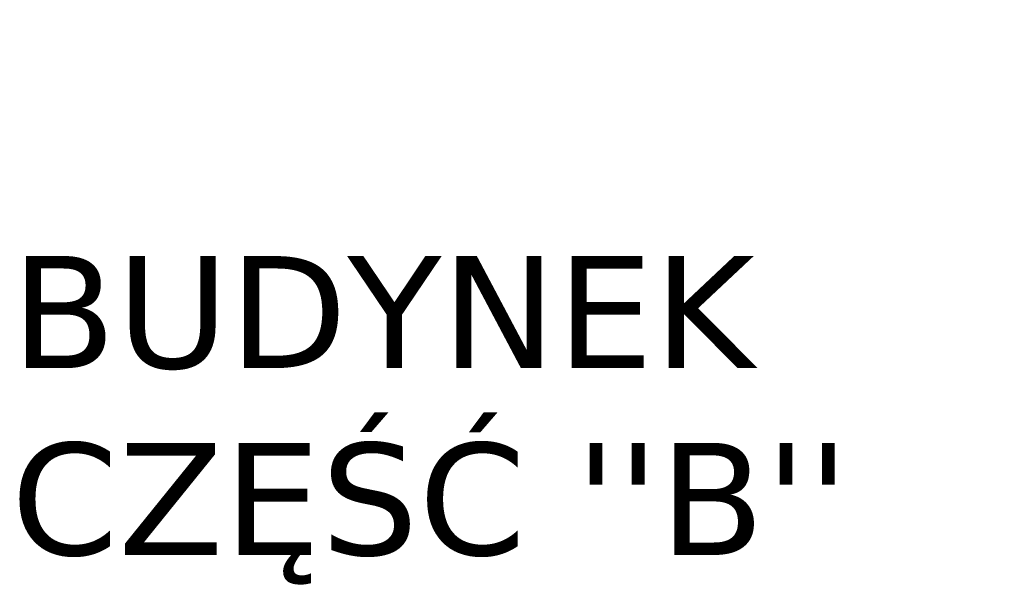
# Model space of a CAD drawing. Header units: centimetres. Extents: x -16053 to 7031, y -7778 to 254.
# Tile 57 of 256: x -12061 to -11780, y -3027 to -2869. Entities that reach past the tile are written whole.
import ezdxf

# ---------------------------------------------------------------- set-up
doc = ezdxf.new("R2010")
doc.units = ezdxf.units.CM
doc.header["$MEASUREMENT"] = 0
doc.layers.add('IS opisy', color=250, linetype='CONTINUOUS', lineweight=13)

msp = doc.modelspace()

# ---------------------------------------------------------------- texts
at = {"layer": 'IS opisy', "insert": (-12063.51, -2936.776), "char_height": 32, "width": 774.13033, "attachment_point": 1}
msp.add_mtext("{\\W1;\\fVerdana|b0|i0|c238|p34;BUDYNEK \\PCZĘŚĆ ''B''}", dxfattribs=at)

doc.saveas('drawing.dxf')
